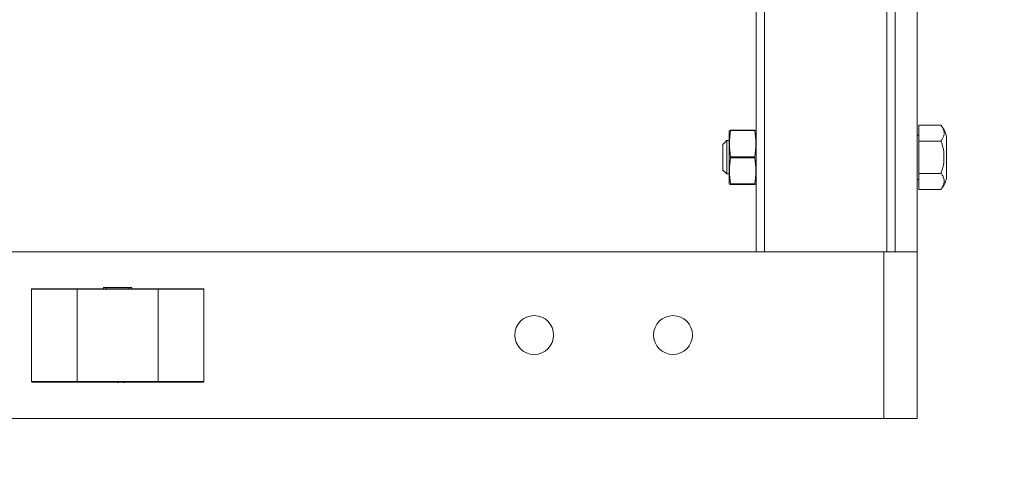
# Model space of a CAD drawing. Header units: millimetres. Extents: x -102560 to 77680, y 7163 to 33028.
# Tile 29 of 80: x -95164 to -94278, y 13227 to 13626. Entities that reach past the tile are written whole.
import ezdxf
from ezdxf import colors
from ezdxf.entities.mleader import LeaderData, LeaderLine
from ezdxf.math import Vec2, Vec3

# ---------------------------------------------------------------- set-up
doc = ezdxf.new("R2010")
doc.units = ezdxf.units.MM
for name, color, linetype, lineweight in [('RR_IWK_opisy', 7, 'Continuous', 0), ('RR_IWK_opisy_piony', 7, 'Continuous', 0), ('RR_IWK_urzadzenia', 7, 'Continuous', 13)]:
    doc.layers.add(name, color=color, linetype=linetype, lineweight=lineweight)
doc.styles.add('RR', font='GARA.TTF', dxfattribs={"height": 200})

# ---------------------------------------------------------------- blocks, each defined once
blk = doc.blocks.new('_None')

msp = doc.modelspace()

# ---------------------------------------------------------------- linework, layer by layer
at = {"layer": 'RR_IWK_urzadzenia', "color": 7, "linetype": 'Continuous', "lineweight": 13}
for p, q in [((-94500.94, 13417.28), (-94500.94, 14277.28)), ((-94375.94, 13417.28), (-94375.94, 13947.28)), ((-94355.94, 13417.28), (-94355.94, 13947.28)), ((-94354.44, 13531.14), (-94334.69, 13531.14)), ((-94354.44, 13516.71), (-94354.44, 13531.14)), ((-94525.17, 13526.78), (-94525.44, 13525.78)), ((-94525.44, 13525.78), (-94525.44, 13478.78)), ((-94524.23, 13526.78), (-94502.15, 13526.78)), ((-94502.15, 13526.28), (-94524.23, 13526.28)), ((-94500.94, 13525.78), (-94501.21, 13526.78)), ((-94354.44, 13522.28), (-94355.94, 13522.28)), ((-94329.69, 13521.14), (-94329.69, 13483.41)), ((-94527.44, 13517.28), (-94530.94, 13513.78)), ((-94530.94, 13502.28), (-94530.94, 13513.78)), ((-94525.44, 13517.28), (-94527.44, 13517.28)), ((-94527.44, 13517.28), (-94527.44, 13502.28)), ((-94354.44, 13516.71), (-94334.69, 13516.71)), ((-94354.44, 13487.84), (-94354.44, 13516.71)), ((-94530.94, 13490.78), (-94530.94, 13502.28)), ((-94527.44, 13502.28), (-94527.44, 13487.28)), ((-94524.23, 13502.78), (-94502.15, 13502.78)), ((-94502.15, 13501.78), (-94524.23, 13501.78)), ((-94530.94, 13490.78), (-94527.44, 13487.28)), ((-94527.44, 13487.28), (-94525.44, 13487.28)), ((-94354.44, 13487.84), (-94334.69, 13487.84)), ((-94354.44, 13473.41), (-94354.44, 13487.84)), ((-94525.44, 13478.78), (-94525.17, 13477.78)), ((-94524.23, 13478.28), (-94502.15, 13478.28)), ((-94502.15, 13477.78), (-94524.23, 13477.78)), ((-94501.21, 13477.78), (-94500.94, 13478.78)), ((-94355.94, 13482.28), (-94354.44, 13482.28)), ((-94354.44, 13473.41), (-94334.69, 13473.41)), ((-94385.94, 13417.28), (-96240.94, 13417.28)), ((-94385.94, 13267.28), (-94385.94, 13417.28)), ((-94385.94, 13417.28), (-94355.94, 13417.28)), ((-94355.94, 13267.28), (-94355.94, 13417.28)), ((-95153.44, 13383.53), (-95153.44, 13300.53)), ((-95152.94, 13384.03), (-95112.32, 13384.03)), ((-95039.44, 13383.53), (-95112.44, 13383.53)), ((-95112.44, 13300.53), (-95112.44, 13383.53)), ((-95112.32, 13384.03), (-95039.57, 13384.03)), ((-95088.69, 13385.03), (-95088.69, 13384.03)), ((-95088.69, 13385.03), (-95085.89, 13385.03)), ((-95085.89, 13385.03), (-95085.89, 13384.03)), ((-95066, 13385.03), (-95085.89, 13385.03)), ((-95066, 13385.03), (-95066, 13384.03)), ((-95066, 13385.03), (-95063.19, 13385.03)), ((-95063.19, 13385.03), (-95063.19, 13384.03)), ((-95039.57, 13384.03), (-94998.94, 13384.03)), ((-95039.44, 13300.53), (-95039.44, 13383.53)), ((-94998.44, 13300.53), (-94998.44, 13383.53)), ((-95112.32, 13300.03), (-95152.94, 13300.03)), ((-95112.44, 13300.53), (-95039.44, 13300.53)), ((-95039.57, 13300.03), (-95112.32, 13300.03)), ((-95082.37, 13299.53), (-95082.37, 13300.03)), ((-95079.42, 13299.53), (-95079.42, 13300.03)), ((-95076.44, 13299.53), (-95076.44, 13300.03)), ((-95076.44, 13299.53), (-95075.42, 13299.53)), ((-95075.42, 13299.53), (-95075.42, 13300.03)), ((-95070.25, 13299.53), (-95070.25, 13300.03)), ((-95070.05, 13299.53), (-95069.77, 13299.53)), ((-95069.51, 13299.53), (-95069.51, 13300.03)), ((-94998.94, 13300.03), (-95039.57, 13300.03)), ((-96240.94, 13267.28), (-94385.94, 13267.28)), ((-94355.94, 13267.28), (-94385.94, 13267.28))]:
    msp.add_line(p, q, dxfattribs=at)
at = {"layer": 'RR_IWK_urzadzenia', "color": 8, "linetype": 'Continuous', "lineweight": 13}
for p, q in [((-94493.44, 13417.28), (-94493.44, 14277.28)), ((-94383.44, 13417.28), (-94383.44, 14277.28)), ((-95112.44, 13383.53), (-95153.44, 13383.53)), ((-94998.44, 13383.53), (-95039.44, 13383.53)), ((-95153.44, 13300.53), (-95112.44, 13300.53)), ((-95072.73, 13299.53), (-95072.73, 13300.03)), ((-95039.44, 13300.53), (-94998.44, 13300.53))]:
    msp.add_line(p, q, dxfattribs=at)
at = {"layer": 'RR_IWK_urzadzenia', "color": 7, "linetype": 'Continuous', "lineweight": 13}
for centre in [(-94700.94, 13342.28), (-94575.94, 13342.28)]:
    msp.add_circle(centre, 17.5, dxfattribs=at)
for centre, radius, start, end in [((-94350, 13517.24), 20.68, 10.88285, 42.27149), ((-94350, 13487.31), 20.68, 317.80349, 349.11715), ((-95152.94, 13383.53), 0.5, 90, 180), ((-94998.94, 13383.53), 0.5, 0, 90), ((-95152.94, 13300.53), 0.5, 180, 270), ((-94998.94, 13300.53), 0.5, 270, 0)]:
    msp.add_arc(centre, radius, start, end, dxfattribs=at)
for points, knots in [([(-94334.69, 13516.71), (-94333.67, 13518.35), (-94331.21, 13522.29), (-94331.85, 13527.4), (-94334.13, 13530.4), (-94334.69, 13531.14)], [0, 0, 0, 0, 0.34751, 0.838034, 1, 1, 1, 1]), ([(-94524.23, 13526.28), (-94524.7, 13522.4), (-94525.64, 13514.56), (-94524.71, 13506.73), (-94524.23, 13502.78)], [0, 0, 0, 0, 0.495528, 1, 1, 1, 1]), ([(-94524.23, 13526.28), (-94524.22, 13526.37), (-94524.2, 13526.54), (-94524.2, 13526.72), (-94524.21, 13526.77), (-94524.23, 13526.78), (-94524.23, 13526.78)], [0, 0, 0, 0, 0.312483, 0.626203, 0.93738, 1, 1, 1, 1]), ([(-94502.15, 13526.78), (-94502.16, 13526.77), (-94502.18, 13526.75), (-94502.18, 13526.58), (-94502.17, 13526.41), (-94502.15, 13526.3), (-94502.15, 13526.28)], [0, 0, 0, 0, 0.312628, 0.626346, 0.937524, 1, 1, 1, 1]), ([(-94502.15, 13502.78), (-94501.68, 13506.66), (-94500.74, 13514.49), (-94501.68, 13522.33), (-94502.15, 13526.28)], [0, 0, 0, 0, 0.495528, 1, 1, 1, 1]), ([(-94334.69, 13487.84), (-94334.04, 13489.58), (-94332.3, 13494.21), (-94331.54, 13503.71), (-94332.57, 13511.84), (-94334.53, 13516.35), (-94334.69, 13516.71)], [0, 0, 0, 0, 0.188202, 0.500858, 0.959634, 1, 1, 1, 1]), ([(-94524.23, 13501.78), (-94524.22, 13501.88), (-94524.2, 13502.08), (-94524.2, 13502.41), (-94524.21, 13502.64), (-94524.23, 13502.76), (-94524.23, 13502.78)], [0, 0, 0, 0, 0.312482, 0.626202, 0.937379, 1, 1, 1, 1]), ([(-94502.15, 13502.78), (-94502.16, 13502.68), (-94502.18, 13502.48), (-94502.18, 13502.14), (-94502.17, 13501.91), (-94502.15, 13501.8), (-94502.15, 13501.78)], [0, 0, 0, 0, 0.312482, 0.626202, 0.9373793, 1, 1, 1, 1]), ([(-94524.23, 13501.78), (-94524.7, 13497.9), (-94525.64, 13490.06), (-94524.71, 13482.23), (-94524.23, 13478.28)], [0, 0, 0, 0, 0.495528, 1, 1, 1, 1]), ([(-94502.15, 13478.28), (-94501.68, 13482.16), (-94500.74, 13489.99), (-94501.68, 13497.83), (-94502.15, 13501.78)], [0, 0, 0, 0, 0.495528, 1, 1, 1, 1]), ([(-94334.69, 13473.41), (-94333.67, 13475.04), (-94331.21, 13478.99), (-94331.85, 13484.1), (-94334.13, 13487.1), (-94334.69, 13487.84)], [0, 0, 0, 0, 0.34751, 0.838034, 1, 1, 1, 1]), ([(-94524.23, 13477.78), (-94524.22, 13477.79), (-94524.2, 13477.81), (-94524.2, 13477.97), (-94524.21, 13478.15), (-94524.23, 13478.26), (-94524.23, 13478.28)], [0, 0, 0, 0, 0.312628, 0.626346, 0.937524, 1, 1, 1, 1]), ([(-94502.15, 13478.28), (-94502.16, 13478.19), (-94502.18, 13478.01), (-94502.18, 13477.84), (-94502.17, 13477.78), (-94502.15, 13477.78), (-94502.15, 13477.78)], [0, 0, 0, 0, 0.312483, 0.626203, 0.93738, 1, 1, 1, 1]), ([(-95112.44, 13383.53), (-95112.44, 13383.58), (-95112.44, 13383.69), (-95112.42, 13383.84), (-95112.39, 13383.95), (-95112.35, 13384.01), (-95112.33, 13384.03), (-95112.32, 13384.03), (-95112.32, 13384.03)], [0, 0, 0, 0, 0.20667, 0.413245, 0.622528, 0.837768, 0.981681, 1, 1, 1, 1]), ([(-95039.44, 13383.53), (-95039.44, 13383.58), (-95039.44, 13383.69), (-95039.47, 13383.84), (-95039.5, 13383.95), (-95039.53, 13384.01), (-95039.55, 13384.03), (-95039.56, 13384.03), (-95039.57, 13384.03)], [0, 0, 0, 0, 0.20667, 0.413245, 0.622528, 0.837768, 0.981681, 1, 1, 1, 1]), ([(-95112.32, 13300.03), (-95112.32, 13300.03), (-95112.33, 13300.03), (-95112.35, 13300.04), (-95112.39, 13300.1), (-95112.42, 13300.22), (-95112.44, 13300.36), (-95112.44, 13300.47), (-95112.44, 13300.53)], [0, 0, 0, 0, 0.018319, 0.162232, 0.377472, 0.586755, 0.79333, 1, 1, 1, 1]), ([(-95070.25, 13299.53), (-95070.02, 13299.53), (-95069.6, 13299.53), (-95069.54, 13299.53), (-95069.51, 13299.53)], [0, 0, 0, 0, 0.559393, 1, 1, 1, 1]), ([(-95039.57, 13300.03), (-95039.56, 13300.03), (-95039.55, 13300.03), (-95039.53, 13300.04), (-95039.5, 13300.1), (-95039.47, 13300.22), (-95039.44, 13300.36), (-95039.44, 13300.47), (-95039.44, 13300.53)], [0, 0, 0, 0, 0.018319, 0.162232, 0.377472, 0.586755, 0.79333, 1, 1, 1, 1])]:
    msp.add_open_spline(points, degree=3, knots=knots, dxfattribs=at)

# ---------------------------------------------------------------- next in the draw order: leaders
at = {"layer": 'RR_IWK_opisy_piony'}
ml = msp.add_multileader_mtext('Standard', dxfattribs=at)
ml.set_content('Zestawy wodomierzowe CW\\P- zawór kulowy DN15\\P- wodomierz JS90 {\\A1;Q{\\H0.7x;\\S^ 3;}=1,6 m{\\H0.7x;\\S3^ ;}/h DN15}\\P- filtr siatkowy DN15\\P- zawór zwrotny DN15\\P- zawór kulowy DN15\\P', color=256, style='RR')
ml.set_leader_properties()
ml.set_arrow_properties(name='NONE')
ml.build(insert=Vec2(0, 0))
ml.multileader.update_dxf_attribs({"text_left_attachment_type": 6, "text_right_attachment_type": 6, "dogleg_length": 0, "arrow_head_size": 0.18})
ctx = ml.context
ctx.base_point, ctx.char_height, ctx.arrow_head_size, ctx.landing_gap_size, ctx.plane_origin = Vec3(-101665.22, 15165.68), 200, 0.18, 25, Vec3(-81038.22, 115222.6)
ctx.left_attachment, ctx.right_attachment = 6, 6
notes = []
notes.append((ctx, [(0, (1, 1, 0), (-97023.95, 15165.71), (-1, 0), 0, [(2, [(-94950.99, 16033.6), (-95450.94, 16033.64), (-95950.94, 16033.64)], 0, [])])]))
ctx.mtext.insert = Vec3(-101640.22, 15440.99)
ctx.mtext.has_bg_fill, ctx.mtext.bg_color, ctx.mtext.bg_scale_factor, ctx.mtext.bg_transparency, ctx.mtext.use_window_bg_color = 1, -1027028792, 1, 0, 1
for ctx, leaders in notes:
    for number, flags, end, landing, length, lines in leaders:
        leader = LeaderData()
        leader.index, (leader.has_last_leader_line, leader.has_dogleg_vector, leader.attachment_direction) = number, flags
        leader.last_leader_point, leader.dogleg_vector, leader.dogleg_length = Vec3(end), Vec3(landing), length
        for number, points, colour, breaks in lines:
            line = LeaderLine()
            line.index, line.vertices, line.color, line.breaks = number, Vec3.list(points), colors.encode_raw_color(colour), breaks
            leader.lines.append(line)
        ctx.leaders.append(leader)

# ---------------------------------------------------------------- next in the draw order: leaders
ml = msp.add_multileader_mtext('Standard', dxfattribs=at)
ml.set_content('Zestawy wodomierzowe ZW\\P- zawór kulowy DN15\\P- wodomierz JS {\\A1;Q{\\H0.7x;\\S^ 3;}=1,6/2,5 m{\\H0.7x;\\S3^ ;}/h DN15}\\P- filtr siatkowy DN15\\P- zawór zwrotny DN15\\P- zawór kulowy DN15\\P', color=256, style='RR')
ml.set_leader_properties()
ml.set_arrow_properties(name='NONE')
ml.build(insert=Vec2(0, 0))
ml.multileader.update_dxf_attribs({"text_left_attachment_type": 6, "text_right_attachment_type": 6, "dogleg_length": 0, "arrow_head_size": 0.18})
ctx = ml.context
ctx.base_point, ctx.char_height, ctx.arrow_head_size, ctx.landing_gap_size, ctx.plane_origin = Vec3(-102165.06, 17354.38), 200, 0.18, 25, Vec3(-81038.22, 117392.72)
ctx.left_attachment, ctx.right_attachment = 6, 6
notes = []
notes.append((ctx, [(0, (1, 1, 0), (-97304.57, 17354.41), (-1, 0), 0, [(2, [(-94825.99, 18484.05), (-95325.94, 18476.33), (-95825.94, 18484.64)], 0, [])])]))
ctx.mtext.insert = Vec3(-102140.06, 17629.68)
ctx.mtext.has_bg_fill, ctx.mtext.bg_color, ctx.mtext.bg_scale_factor, ctx.mtext.bg_transparency, ctx.mtext.use_window_bg_color = 1, -1027028792, 1, 0, 1
for ctx, leaders in notes:
    for number, flags, end, landing, length, lines in leaders:
        leader = LeaderData()
        leader.index, (leader.has_last_leader_line, leader.has_dogleg_vector, leader.attachment_direction) = number, flags
        leader.last_leader_point, leader.dogleg_vector, leader.dogleg_length = Vec3(end), Vec3(landing), length
        for number, points, colour, breaks in lines:
            line = LeaderLine()
            line.index, line.vertices, line.color, line.breaks = number, Vec3.list(points), colors.encode_raw_color(colour), breaks
            leader.lines.append(line)
        ctx.leaders.append(leader)

# ---------------------------------------------------------------- next in the draw order: leaders
ml = msp.add_multileader_mtext('Standard', dxfattribs=at)
ml.set_content('ilość odejść zgodnie\\Pz rzutem instalacji\\P', color=256, style='RR')
ml.set_leader_properties()
ml.set_arrow_properties(name='NONE')
ml.build(insert=Vec2(0, 0))
ml.multileader.update_dxf_attribs({"text_left_attachment_type": 6, "text_right_attachment_type": 6, "dogleg_length": 0, "arrow_head_size": 0.18})
ctx = ml.context
ctx.base_point, ctx.char_height, ctx.arrow_head_size, ctx.landing_gap_size, ctx.plane_origin = Vec3(-95315.47, 12466.25), 200, 0.18, 25, Vec3(-74914.9, 113611.79)
ctx.left_attachment, ctx.right_attachment = 6, 6
notes = []
notes.append((ctx, [(0, (1, 1, 0), (-95315.47, 12466.27), (1, 0), 0, [(0, [(-95433.53, 13633.78)], 0, [])])]))
ctx.mtext.insert, ctx.mtext.width = Vec3(-95290.47, 12746.55), 2695.7987
ctx.mtext.has_bg_fill, ctx.mtext.bg_color, ctx.mtext.bg_scale_factor, ctx.mtext.bg_transparency, ctx.mtext.use_window_bg_color = 1, -1027028792, 1, 0, 1
for ctx, leaders in notes:
    for number, flags, end, landing, length, lines in leaders:
        leader = LeaderData()
        leader.index, (leader.has_last_leader_line, leader.has_dogleg_vector, leader.attachment_direction) = number, flags
        leader.last_leader_point, leader.dogleg_vector, leader.dogleg_length = Vec3(end), Vec3(landing), length
        for number, points, colour, breaks in lines:
            line = LeaderLine()
            line.index, line.vertices, line.color, line.breaks = number, Vec3.list(points), colors.encode_raw_color(colour), breaks
            leader.lines.append(line)
        ctx.leaders.append(leader)

# ---------------------------------------------------------------- next in the draw order: texts
at = {"layer": 'RR_IWK_opisy', "insert": (-102160.69, 30202.12), "char_height": 200, "width": 12404.7449, "attachment_point": 1, "style": 'RR'}
msp.add_mtext('\\pi-500,l500,xqjt0,2;UWAGI:\\P1.^IBudynek zasilany będzie z projektowanego przyłącza wodociągowego - wg odrębnego opracowania;\\P2.^IGłówny zestaw wodomierzowy  zlokalizowany będzie w studni wodomierzowej;\\P3.^IIndywidualne zestawy wodomierzowe dla poszczególnych mieszkań instalowane będą w\\~szachtach instalacyjnych na korytarzach ogólnych;\\P4.^IInstalację rozdzielczą wody zimnej, ciepłej i cyrkulacji należy prowadzić pod stropem parteru oraz w\\~szachtach; \\P5.^IDoprowadzenie wody do poszczególnych mieszkań z szafek rodzielaczy prowadzić w\\~warstwach posadzkowych;\\P6.^IInstalację rozdzielczą prowadzoną pod stropem i w szachtach wykonać z rur stalowych zaciskowych;\\P7.^IInstalację prowwadzoną w posadzce wykonać z rur tworzywowych PERT;\\P8.^IPodejścia pod pojedyncze przybory wykonywać rurą %%c16x2,0;\\P9.^ICiepła woda przygotowywana będzie centralnie w zasobniku ciepłej wody zasilanym z\\~pompy ciepła;\\P10.^INależy wykonać instalację cyrkulacji;\\P11.^ICałość instalacji wodociągowej należy izolować termicznie;\\P12.^IWszystkie roboty należy wykonać zgodnie z Polskimi Normami, Warunkami Technicznymi Wykonania i Odbioru Robót oraz zgodnie ze sztuką budowlaną;\\P13.^IRysunki rozpatrywać łącznie z informacjami zawartymi w części opisowej oraz z\\~dokumentacją branżową;\\P14.^IUwagi i opisy zamieszczane w części rys. projektu stanowią integralną część niniejszego opracowania;\\P15.^IWszystkie wymiary, otwory i rzędne należy sprawdzić na budowie, a wszelkie odstępstwa należy korygować przy udziale projektanta i użytkownika, prace montażowe wykonywać zgodnie z obowiązującymi przepisami BHP, zarządzeniami oraz normami PN;\\P16.^IWszelkie wątpliwości i niejasności należy wyjaśnić z projektantem.', dxfattribs=at)

doc.saveas('drawing.dxf')
